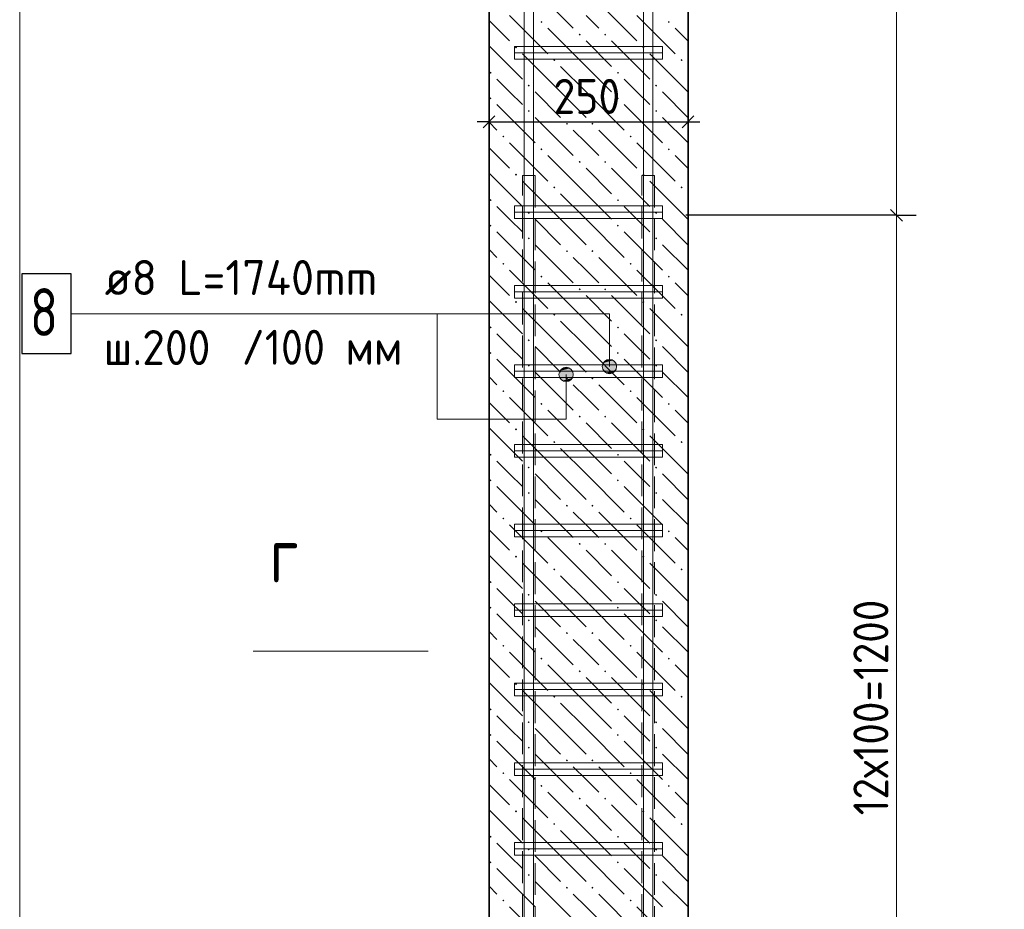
# Model space of a CAD drawing. Header units: millimetres. Extents: x 0 to 50400, y 0 to 35640.
# Tile 16 of 19: x 36780 to 44203, y 15944 to 22652. Entities that reach past the tile are written whole.
import ezdxf

# ---------------------------------------------------------------- set-up
doc = ezdxf.new("R2010")
doc.units = ezdxf.units.MM
doc.linetypes.add('______2', pattern=[324, 240, -84])
for name, color, linetype, lineweight in [('Standard', 7, 'Continuous', 25), ('Выпуски арматуры Г-обр.', 52, 'Continuous', 25), ('ЖБ Стена верхний уровень', 7, 'Continuous', 35), ('Позиционная метка линия выноска', 7, 'Continuous', 13), ('Позиционная метка номер позиции', 7, 'Continuous', 13), ('Размерная линия_ общее', 7, 'Continuous', 13), ('Сечения символ', 7, 'Continuous', 25)]:
    doc.layers.add(name, color=color, linetype=linetype, lineweight=lineweight)
doc.layers.add('Стена фоновая арматура Х1', color=7, linetype='______2', true_color=0xa0a0a0)
doc.layers.add('Стена Хомут', color=7, linetype='______2', true_color=0xa0a0a0)
doc.styles.add('ISOCPEUR', font='txt')

msp = doc.modelspace()

# ---------------------------------------------------------------- hatches: boundary and pattern name
at = {"layer": 'ЖБ Стена верхний уровень', "linetype": 'Continuous', "lineweight": 18, "transparency": 33554687}
for points in [[(40706.2, 22635), (40714, 22642.8), (40721.8, 22635), (40714, 22627.2)], [(41666.2, 22635), (41674, 22642.8), (41681.8, 22635), (41674, 22627.2)], [(40994.2, 22539), (41002, 22546.8), (41009.8, 22539), (41002, 22531.2)], [(41186.2, 22539), (41194, 22546.8), (41201.8, 22539), (41194, 22531.2)], [(40514.2, 22443), (40522, 22450.8), (40529.8, 22443), (40522, 22435.2)], [(41474.2, 22443), (41482, 22450.8), (41489.8, 22443), (41482, 22435.2)], [(40802.2, 22347), (40810, 22354.8), (40817.8, 22347), (40810, 22339.2)], [(41762.2, 22347), (41770, 22354.8), (41777.8, 22347), (41770, 22339.2)], [(40322.2, 22251), (40330, 22258.8), (40337.8, 22251), (40330, 22243.2)], [(41282.2, 22251), (41290, 22258.8), (41297.8, 22251), (41290, 22243.2)], [(40610.2, 22155), (40618, 22162.8), (40625.8, 22155), (40618, 22147.2)], [(41570.2, 22155), (41578, 22162.8), (41585.8, 22155), (41578, 22147.2)], [(40322.2, 22059), (40330, 22066.8), (40337.8, 22059), (40330, 22051.2)], [(41282.2, 22059), (41290, 22066.8), (41297.8, 22059), (41290, 22051.2)], [(40610.2, 21963), (40618, 21970.8), (40625.8, 21963), (40618, 21955.2)], [(41570.2, 21963), (41578, 21970.8), (41585.8, 21963), (41578, 21955.2)], [(40898.2, 21867), (40906, 21874.8), (40913.8, 21867), (40906, 21859.2)], [(41090.2, 21867), (41098, 21874.8), (41105.8, 21867), (41098, 21859.2)], [(40418.2, 21771), (40426, 21778.8), (40433.8, 21771), (40426, 21763.2)], [(41378.2, 21771), (41386, 21778.8), (41393.8, 21771), (41386, 21763.2)], [(40706.2, 21675), (40714, 21682.8), (40721.8, 21675), (40714, 21667.2)], [(41666.2, 21675), (41674, 21682.8), (41681.8, 21675), (41674, 21667.2)], [(40994.2, 21579), (41002, 21586.8), (41009.8, 21579), (41002, 21571.2)], [(41186.2, 21579), (41194, 21586.8), (41201.8, 21579), (41194, 21571.2)], [(40514.2, 21483), (40522, 21490.8), (40529.8, 21483), (40522, 21475.2)], [(41474.2, 21483), (41482, 21490.8), (41489.8, 21483), (41482, 21475.2)], [(40802.2, 21387), (40810, 21394.8), (40817.8, 21387), (40810, 21379.2)], [(41762.2, 21387), (41770, 21394.8), (41777.8, 21387), (41770, 21379.2)], [(40322.2, 21291), (40330, 21298.8), (40337.8, 21291), (40330, 21283.2)], [(41282.2, 21291), (41290, 21298.8), (41297.8, 21291), (41290, 21283.2)], [(40610.2, 21195), (40618, 21202.8), (40625.8, 21195), (40618, 21187.2)], [(41570.2, 21195), (41578, 21202.8), (41585.8, 21195), (41578, 21187.2)], [(40322.2, 21099), (40330, 21106.8), (40337.8, 21099), (40330, 21091.2)], [(41282.2, 21099), (41290, 21106.8), (41297.8, 21099), (41290, 21091.2)], [(40610.2, 21003), (40618, 21010.8), (40625.8, 21003), (40618, 20995.2)], [(41570.2, 21003), (41578, 21010.8), (41585.8, 21003), (41578, 20995.2)], [(40898.2, 20907), (40906, 20914.8), (40913.8, 20907), (40906, 20899.2)], [(41090.2, 20907), (41098, 20914.8), (41105.8, 20907), (41098, 20899.2)], [(40418.2, 20811), (40426, 20818.8), (40433.8, 20811), (40426, 20803.2)], [(41378.2, 20811), (41386, 20818.8), (41393.8, 20811), (41386, 20803.2)], [(40706.2, 20715), (40714, 20722.8), (40721.8, 20715), (40714, 20707.2)], [(41666.2, 20715), (41674, 20722.8), (41681.8, 20715), (41674, 20707.2)], [(40994.2, 20619), (41002, 20626.8), (41009.8, 20619), (41002, 20611.2)], [(41186.2, 20619), (41194, 20626.8), (41201.8, 20619), (41194, 20611.2)], [(40514.2, 20523), (40522, 20530.8), (40529.8, 20523), (40522, 20515.2)], [(41474.2, 20523), (41482, 20530.8), (41489.8, 20523), (41482, 20515.2)], [(40802.2, 20427), (40810, 20434.8), (40817.8, 20427), (40810, 20419.2)], [(41762.2, 20427), (41770, 20434.8), (41777.8, 20427), (41770, 20419.2)], [(40322.2, 20331), (40330, 20338.8), (40337.8, 20331), (40330, 20323.2)], [(41282.2, 20331), (41290, 20338.8), (41297.8, 20331), (41290, 20323.2)], [(40610.2, 20235), (40618, 20242.8), (40625.8, 20235), (40618, 20227.2)], [(41570.2, 20235), (41578, 20242.8), (41585.8, 20235), (41578, 20227.2)], [(40322.2, 20139), (40330, 20146.8), (40337.8, 20139), (40330, 20131.2)], [(41282.2, 20139), (41290, 20146.8), (41297.8, 20139), (41290, 20131.2)], [(40610.2, 20043), (40618, 20050.8), (40625.8, 20043), (40618, 20035.2)], [(41570.2, 20043), (41578, 20050.8), (41585.8, 20043), (41578, 20035.2)], [(40898.2, 19947), (40906, 19954.8), (40913.8, 19947), (40906, 19939.2)], [(41090.2, 19947), (41098, 19954.8), (41105.8, 19947), (41098, 19939.2)], [(40418.2, 19851), (40426, 19858.8), (40433.8, 19851), (40426, 19843.2)], [(41378.2, 19851), (41386, 19858.8), (41393.8, 19851), (41386, 19843.2)], [(40706.2, 19755), (40714, 19762.8), (40721.8, 19755), (40714, 19747.2)], [(41666.2, 19755), (41674, 19762.8), (41681.8, 19755), (41674, 19747.2)], [(40994.2, 19659), (41002, 19666.8), (41009.8, 19659), (41002, 19651.2)], [(41186.2, 19659), (41194, 19666.8), (41201.8, 19659), (41194, 19651.2)], [(40514.2, 19563), (40522, 19570.8), (40529.8, 19563), (40522, 19555.2)], [(41474.2, 19563), (41482, 19570.8), (41489.8, 19563), (41482, 19555.2)], [(40802.2, 19467), (40810, 19474.8), (40817.8, 19467), (40810, 19459.2)], [(41762.2, 19467), (41770, 19474.8), (41777.8, 19467), (41770, 19459.2)], [(40322.2, 19371), (40330, 19378.8), (40337.8, 19371), (40330, 19363.2)], [(41282.2, 19371), (41290, 19378.8), (41297.8, 19371), (41290, 19363.2)], [(40610.2, 19275), (40618, 19282.8), (40625.8, 19275), (40618, 19267.2)], [(41570.2, 19275), (41578, 19282.8), (41585.8, 19275), (41578, 19267.2)], [(40322.2, 19179), (40330, 19186.8), (40337.8, 19179), (40330, 19171.2)], [(41282.2, 19179), (41290, 19186.8), (41297.8, 19179), (41290, 19171.2)], [(40610.2, 19083), (40618, 19090.8), (40625.8, 19083), (40618, 19075.2)], [(41570.2, 19083), (41578, 19090.8), (41585.8, 19083), (41578, 19075.2)], [(40898.2, 18987), (40906, 18994.8), (40913.8, 18987), (40906, 18979.2)], [(41090.2, 18987), (41098, 18994.8), (41105.8, 18987), (41098, 18979.2)], [(40418.2, 18891), (40426, 18898.8), (40433.8, 18891), (40426, 18883.2)], [(41378.2, 18891), (41386, 18898.8), (41393.8, 18891), (41386, 18883.2)], [(40706.2, 18795), (40714, 18802.8), (40721.8, 18795), (40714, 18787.2)], [(41666.2, 18795), (41674, 18802.8), (41681.8, 18795), (41674, 18787.2)], [(40994.2, 18699), (41002, 18706.8), (41009.8, 18699), (41002, 18691.2)], [(41186.2, 18699), (41194, 18706.8), (41201.8, 18699), (41194, 18691.2)], [(40514.2, 18603), (40522, 18610.8), (40529.8, 18603), (40522, 18595.2)], [(41474.2, 18603), (41482, 18610.8), (41489.8, 18603), (41482, 18595.2)], [(40802.2, 18507), (40810, 18514.8), (40817.8, 18507), (40810, 18499.2)], [(41762.2, 18507), (41770, 18514.8), (41777.8, 18507), (41770, 18499.2)], [(40322.2, 18411), (40330, 18418.8), (40337.8, 18411), (40330, 18403.2)], [(41282.2, 18411), (41290, 18418.8), (41297.8, 18411), (41290, 18403.2)], [(40610.2, 18315), (40618, 18322.8), (40625.8, 18315), (40618, 18307.2)], [(41570.2, 18315), (41578, 18322.8), (41585.8, 18315), (41578, 18307.2)], [(40322.2, 18219), (40330, 18226.8), (40337.8, 18219), (40330, 18211.2)], [(41282.2, 18219), (41290, 18226.8), (41297.8, 18219), (41290, 18211.2)], [(40610.2, 18123), (40618, 18130.8), (40625.8, 18123), (40618, 18115.2)], [(41570.2, 18123), (41578, 18130.8), (41585.8, 18123), (41578, 18115.2)], [(40898.2, 18027), (40906, 18034.8), (40913.8, 18027), (40906, 18019.2)], [(41090.2, 18027), (41098, 18034.8), (41105.8, 18027), (41098, 18019.2)], [(40418.2, 17931), (40426, 17938.8), (40433.8, 17931), (40426, 17923.2)], [(41378.2, 17931), (41386, 17938.8), (41393.8, 17931), (41386, 17923.2)], [(40706.2, 17835), (40714, 17842.8), (40721.8, 17835), (40714, 17827.2)], [(41666.2, 17835), (41674, 17842.8), (41681.8, 17835), (41674, 17827.2)], [(40994.2, 17739), (41002, 17746.8), (41009.8, 17739), (41002, 17731.2)], [(41186.2, 17739), (41194, 17746.8), (41201.8, 17739), (41194, 17731.2)], [(40514.2, 17643), (40522, 17650.8), (40529.8, 17643), (40522, 17635.2)], [(41474.2, 17643), (41482, 17650.8), (41489.8, 17643), (41482, 17635.2)], [(40802.2, 17547), (40810, 17554.8), (40817.8, 17547), (40810, 17539.2)], [(41762.2, 17547), (41770, 17554.8), (41777.8, 17547), (41770, 17539.2)], [(40322.2, 17451), (40330, 17458.8), (40337.8, 17451), (40330, 17443.2)], [(41282.2, 17451), (41290, 17458.8), (41297.8, 17451), (41290, 17443.2)], [(40610.2, 17355), (40618, 17362.8), (40625.8, 17355), (40618, 17347.2)], [(41570.2, 17355), (41578, 17362.8), (41585.8, 17355), (41578, 17347.2)], [(40322.2, 17259), (40330, 17266.8), (40337.8, 17259), (40330, 17251.2)], [(41282.2, 17259), (41290, 17266.8), (41297.8, 17259), (41290, 17251.2)], [(40610.2, 17163), (40618, 17170.8), (40625.8, 17163), (40618, 17155.2)], [(41570.2, 17163), (41578, 17170.8), (41585.8, 17163), (41578, 17155.2)], [(40898.2, 17067), (40906, 17074.8), (40913.8, 17067), (40906, 17059.2)], [(41090.2, 17067), (41098, 17074.8), (41105.8, 17067), (41098, 17059.2)], [(40418.2, 16971), (40426, 16978.8), (40433.8, 16971), (40426, 16963.2)], [(41378.2, 16971), (41386, 16978.8), (41393.8, 16971), (41386, 16963.2)], [(40706.2, 16875), (40714, 16882.8), (40721.8, 16875), (40714, 16867.2)], [(41666.2, 16875), (41674, 16882.8), (41681.8, 16875), (41674, 16867.2)], [(40994.2, 16779), (41002, 16786.8), (41009.8, 16779), (41002, 16771.2)], [(41186.2, 16779), (41194, 16786.8), (41201.8, 16779), (41194, 16771.2)], [(40514.2, 16683), (40522, 16690.8), (40529.8, 16683), (40522, 16675.2)], [(41474.2, 16683), (41482, 16690.8), (41489.8, 16683), (41482, 16675.2)], [(40802.2, 16587), (40810, 16594.8), (40817.8, 16587), (40810, 16579.2)], [(41762.2, 16587), (41770, 16594.8), (41777.8, 16587), (41770, 16579.2)], [(40322.2, 16491), (40330, 16498.8), (40337.8, 16491), (40330, 16483.2)], [(41282.2, 16491), (41290, 16498.8), (41297.8, 16491), (41290, 16483.2)], [(40610.2, 16395), (40618, 16402.8), (40625.8, 16395), (40618, 16387.2)], [(41570.2, 16395), (41578, 16402.8), (41585.8, 16395), (41578, 16387.2)], [(40322.2, 16299), (40330, 16306.8), (40337.8, 16299), (40330, 16291.2)], [(41282.2, 16299), (41290, 16306.8), (41297.8, 16299), (41290, 16291.2)], [(40610.2, 16203), (40618, 16210.8), (40625.8, 16203), (40618, 16195.2)], [(41570.2, 16203), (41578, 16210.8), (41585.8, 16203), (41578, 16195.2)], [(40898.2, 16107), (40906, 16114.8), (40913.8, 16107), (40906, 16099.2)], [(41090.2, 16107), (41098, 16114.8), (41105.8, 16107), (41098, 16099.2)], [(40418.2, 16011), (40426, 16018.8), (40433.8, 16011), (40426, 16003.2)], [(41378.2, 16011), (41386, 16018.8), (41393.8, 16011), (41386, 16003.2)]]:
    msp.add_hatch(color=7, dxfattribs=at).paths.add_polyline_path(points, flags=16)
at = {"layer": 'Позиционная метка линия выноска', "linetype": 'Continuous', "lineweight": 13, "transparency": 33554687}
for points in [[(41273.2, 20063.8), (41180.3, 20063.8), (41172.7, 20036.8)], [(41273.2, 20063.8), (41172.7, 20036.8), (41280.7, 20036.8)], [(41253.7, 20083.2), (41199.7, 20083.2), (41180.3, 20063.8)], [(41253.7, 20083.2), (41180.3, 20063.8), (41273.2, 20063.8)], [(41199.7, 20083.2), (41253.7, 20083.2), (41226.7, 20090.8)], [(40846.1, 19976.8), (40954.1, 19976.8), (40946.5, 20003.8)], [(40846.1, 19976.8), (40946.5, 20003.8), (40853.7, 20003.8)], [(40853.7, 19949.8), (40954.1, 19976.8), (40846.1, 19976.8)], [(40853.7, 20003.8), (40946.5, 20003.8), (40927.1, 20023.2)], [(40853.7, 20003.8), (40927.1, 20023.2), (40873.1, 20023.2)], [(40853.7, 19949.8), (40946.5, 19949.8), (40954.1, 19976.8)], [(40873.1, 20023.2), (40927.1, 20023.2), (40900.1, 20030.8)], [(41280.7, 20036.8), (41172.7, 20036.8), (41180.3, 20009.8)], [(41280.7, 20036.8), (41180.3, 20009.8), (41273.2, 20009.8)], [(41273.2, 20009.8), (41180.3, 20009.8), (41199.7, 19990.4)], [(41273.2, 20009.8), (41199.7, 19990.4), (41253.7, 19990.4)], [(41253.7, 19990.4), (41199.7, 19990.4), (41226.7, 19982.8)], [(40873.1, 19930.4), (40946.5, 19949.8), (40853.7, 19949.8)], [(40873.1, 19930.4), (40927.1, 19930.4), (40946.5, 19949.8)], [(40927.1, 19930.4), (40873.1, 19930.4), (40900.1, 19922.8)]]:
    msp.add_hatch(color=7, dxfattribs=at).paths.add_polyline_path(points)

# ---------------------------------------------------------------- linework, layer by layer
at = {"layer": 'Standard', "color": 7, "linetype": 'Continuous', "lineweight": -3, "transparency": 33554687}
for p, q in [((40318.6, 21881.1), (40318.6, 22031.1)), ((41818.6, 21881.1), (41818.6, 22031.1)), ((40318.6, 21881.1), (40228.6, 21881.1)), ((40318.6, 21881.1), (40318.6, 21731.1)), ((40318.6, 21881.1), (41818.6, 21881.1)), ((41818.6, 21881.1), (41818.6, 21731.1)), ((41818.6, 21881.1), (41908.6, 21881.1))]:
    msp.add_line(p, q, dxfattribs=at)
at = {"layer": 'Standard', "color": 7, "linetype": 'Continuous', "lineweight": 25, "transparency": 33554687}
for p, q in [((40273.6, 21836.1), (40363.6, 21926.1)), ((41773.6, 21836.1), (41863.6, 21926.1))]:
    msp.add_line(p, q, dxfattribs=at)
at = {"layer": 'Standard', "color": 254, "linetype": 'Continuous', "lineweight": 13, "true_color": 0xc4c4ff, "transparency": 33554687}
msp.add_lwpolyline([(36780.4, 9827.7), (47808.4, 9827.7), (47808.4, 33863.7), (36780.4, 33863.7), (36780.4, 9827.7)], dxfattribs=at)
at = {"layer": 'Выпуски арматуры Г-обр.', "color": 251, "linetype": '______2', "lineweight": 13, "true_color": 0x656565, "transparency": 33554687}
for points in [[(40666.6, 21476.8), (40666.6, 11936.8), (40672.9, 11891.7), (40687.9, 11846), (40711.4, 11804.1), (40739.8, 11770), (40773.9, 11741.6), (40815.7, 11718.1), (40861.4, 11703.1), (40906.5, 11696.8), (43023.4, 11696.8), (43023.4, 11600.8), (40899.9, 11600.8), (40839.6, 11609.2), (40776.9, 11629.9), (40719.2, 11662.2), (40671.7, 11701.9), (40632, 11749.4), (40599.6, 11807.1), (40579, 11869.9), (40570.6, 11930.1), (40570.6, 21476.8), (40666.6, 21476.8)], [(40666.6, 21476.8), (40666.6, 11936.8), (40672.9, 11891.7), (40687.9, 11846), (40711.4, 11804.1), (40739.8, 11770), (40773.9, 11741.6), (40815.7, 11718.1), (40861.4, 11703.1), (40906.5, 11696.8), (43023.4, 11696.8), (43023.4, 11600.8), (40899.9, 11600.8), (40839.6, 11609.2), (40776.9, 11629.9), (40719.2, 11662.2), (40671.7, 11701.9), (40632, 11749.4), (40599.6, 11807.1), (40579, 11869.9), (40570.6, 11930.1), (40570.6, 21476.8), (40666.6, 21476.8)], [(41566.6, 21476.8), (41566.6, 11936.8), (41572.8, 11891.7), (41587.9, 11846), (41611.4, 11804.1), (41639.8, 11770), (41673.9, 11741.6), (41715.8, 11718.1), (41761.4, 11703.1), (41806.5, 11696.8), (43930.6, 11696.8), (43930.6, 11600.8), (41799.9, 11600.8), (41739.6, 11609.2), (41676.9, 11629.9), (41619.2, 11662.2), (41571.7, 11701.9), (41532, 11749.4), (41499.6, 11807.1), (41479, 11869.9), (41470.6, 11930.1), (41470.6, 21476.8), (41566.6, 21476.8)], [(41566.6, 21476.8), (41566.6, 11936.8), (41572.8, 11891.7), (41587.9, 11846), (41611.4, 11804.1), (41639.8, 11770), (41673.9, 11741.6), (41715.8, 11718.1), (41761.4, 11703.1), (41806.5, 11696.8), (43930.6, 11696.8), (43930.6, 11600.8), (41799.9, 11600.8), (41739.6, 11609.2), (41676.9, 11629.9), (41619.2, 11662.2), (41571.7, 11701.9), (41532, 11749.4), (41499.6, 11807.1), (41479, 11869.9), (41470.6, 11930.1), (41470.6, 21476.8), (41566.6, 21476.8)]]:
    msp.add_lwpolyline(points, dxfattribs=at)
at = {"layer": 'ЖБ Стена верхний уровень', "color": 7, "linetype": 'Continuous', "lineweight": 35, "transparency": 33554687}
for p, q in [((40318.6, 29936.8), (40318.6, 13496.8)), ((41818.6, 13496.8), (41818.6, 29936.8))]:
    msp.add_line(p, q, dxfattribs=at)
at = {"layer": 'ЖБ Стена верхний уровень', "color": 9, "linetype": 'Continuous', "lineweight": 18, "true_color": 0xc7c7c7, "transparency": 33554687}
for p, q in [((40666, 22875), (40954, 22587)), ((41146, 22779), (41434, 22491)), ((40318.6, 22646.5), (40474, 22491)), ((40474, 22683), (40762, 22395)), ((41146, 22587), (41050, 22683)), ((41434, 22683), (41722, 22395)), ((41050, 22299), (40762, 22587)), ((41818.6, 22490.5), (41722, 22587)), ((41050, 22491), (41242, 22299)), ((41242, 22491), (41530, 22203)), ((40318.6, 22454.5), (40570, 22203)), ((40858, 22107), (40570, 22395)), ((41818, 22107), (41530, 22395)), ((40858, 22299), (41050, 22107)), ((41050, 22299), (41242, 22107)), ((41818, 22299), (41818.6, 22298.5)), ((40474, 22107), (40378, 22203)), ((41434, 22107), (41338, 22203)), ((40570, 22011), (40474, 22107)), ((40666, 22107), (40858, 21915)), ((40858, 22107), (41050, 21915)), ((41050, 22107), (41338, 21819)), ((41530, 22011), (41434, 22107)), ((41626, 22107), (41818, 21915)), ((41818, 22107), (41818.6, 22106.5)), ((40378, 22011), (40666, 21723)), ((41338, 22011), (41626, 21723)), ((40666, 21915), (40954, 21627)), ((41626, 21915), (41818.6, 21722.5)), ((40318.6, 21878.5), (40378, 21819)), ((41050, 21723), (40954, 21819)), ((41146, 21819), (41434, 21531)), ((40318.6, 21686.5), (40474, 21531)), ((40474, 21723), (40762, 21435)), ((41146, 21627), (41050, 21723)), ((41434, 21723), (41722, 21435)), ((41050, 21339), (40762, 21627)), ((41818.6, 21530.5), (41722, 21627)), ((41050, 21531), (41242, 21339)), ((41242, 21531), (41530, 21243)), ((40318.6, 21494.5), (40570, 21243)), ((40858, 21147), (40570, 21435)), ((41818, 21147), (41530, 21435)), ((40858, 21339), (41050, 21147)), ((41050, 21339), (41242, 21147)), ((41818, 21339), (41818.6, 21338.5)), ((40474, 21147), (40378, 21243)), ((41434, 21147), (41338, 21243)), ((40570, 21051), (40474, 21147)), ((40666, 21147), (40858, 20955)), ((40858, 21147), (41050, 20955)), ((41050, 21147), (41338, 20859)), ((41530, 21051), (41434, 21147)), ((41626, 21147), (41818, 20955)), ((41818, 21147), (41818.6, 21146.5)), ((40378, 21051), (40666, 20763)), ((41338, 21051), (41626, 20763)), ((40666, 20955), (40954, 20667)), ((41626, 20955), (41818.6, 20762.5)), ((40318.6, 20918.5), (40378, 20859)), ((41050, 20763), (40954, 20859)), ((41146, 20859), (41434, 20571)), ((40318.6, 20726.5), (40474, 20571)), ((40474, 20763), (40762, 20475)), ((41146, 20667), (41050, 20763)), ((41434, 20763), (41722, 20475)), ((41050, 20379), (40762, 20667)), ((41818.6, 20570.5), (41722, 20667)), ((41050, 20571), (41242, 20379)), ((41242, 20571), (41530, 20283)), ((40318.6, 20534.5), (40570, 20283)), ((40858, 20187), (40570, 20475)), ((41818, 20187), (41530, 20475)), ((40858, 20379), (41050, 20187)), ((41050, 20379), (41242, 20187)), ((41818, 20379), (41818.6, 20378.5)), ((40474, 20187), (40378, 20283)), ((41434, 20187), (41338, 20283)), ((40570, 20091), (40474, 20187)), ((40666, 20187), (40858, 19995)), ((40858, 20187), (41050, 19995)), ((41050, 20187), (41338, 19899)), ((41530, 20091), (41434, 20187)), ((41626, 20187), (41818, 19995)), ((41818, 20187), (41818.6, 20186.5)), ((40378, 20091), (40666, 19803)), ((41338, 20091), (41626, 19803)), ((40666, 19995), (40954, 19707)), ((41626, 19995), (41818.6, 19802.5)), ((40318.6, 19958.5), (40378, 19899)), ((41050, 19803), (40954, 19899)), ((41146, 19899), (41434, 19611)), ((40318.6, 19766.5), (40474, 19611)), ((40474, 19803), (40762, 19515)), ((41146, 19707), (41050, 19803)), ((41434, 19803), (41722, 19515)), ((41050, 19419), (40762, 19707)), ((41818.6, 19610.5), (41722, 19707)), ((41050, 19611), (41242, 19419)), ((41242, 19611), (41530, 19323)), ((40318.6, 19574.5), (40570, 19323)), ((40858, 19227), (40570, 19515)), ((41818, 19227), (41530, 19515)), ((40858, 19419), (41050, 19227)), ((41050, 19419), (41242, 19227)), ((41818, 19419), (41818.6, 19418.5)), ((40474, 19227), (40378, 19323)), ((41434, 19227), (41338, 19323)), ((40570, 19131), (40474, 19227)), ((40666, 19227), (40858, 19035)), ((40858, 19227), (41050, 19035)), ((41050, 19227), (41338, 18939)), ((41530, 19131), (41434, 19227)), ((41626, 19227), (41818, 19035)), ((41818, 19227), (41818.6, 19226.5)), ((40378, 19131), (40666, 18843)), ((41338, 19131), (41626, 18843)), ((40666, 19035), (40954, 18747)), ((41626, 19035), (41818.6, 18842.5)), ((40318.6, 18998.5), (40378, 18939)), ((41050, 18843), (40954, 18939)), ((41146, 18939), (41434, 18651)), ((40318.6, 18806.5), (40474, 18651)), ((40474, 18843), (40762, 18555)), ((41146, 18747), (41050, 18843)), ((41434, 18843), (41722, 18555)), ((41050, 18459), (40762, 18747)), ((41818.6, 18650.5), (41722, 18747)), ((41050, 18651), (41242, 18459)), ((41242, 18651), (41530, 18363)), ((40318.6, 18614.5), (40570, 18363)), ((40858, 18267), (40570, 18555)), ((41818, 18267), (41530, 18555)), ((40858, 18459), (41050, 18267)), ((41050, 18459), (41242, 18267)), ((41818, 18459), (41818.6, 18458.5)), ((40474, 18267), (40378, 18363)), ((41434, 18267), (41338, 18363)), ((40570, 18171), (40474, 18267)), ((40666, 18267), (40858, 18075)), ((40858, 18267), (41050, 18075)), ((41050, 18267), (41338, 17979)), ((41530, 18171), (41434, 18267)), ((41626, 18267), (41818, 18075)), ((41818, 18267), (41818.6, 18266.5)), ((40378, 18171), (40666, 17883)), ((41338, 18171), (41626, 17883)), ((40318.6, 18038.5), (40378, 17979)), ((40666, 18075), (40954, 17787)), ((41626, 18075), (41818.6, 17882.5)), ((41050, 17883), (40954, 17979)), ((41146, 17979), (41434, 17691)), ((40318.6, 17846.5), (40474, 17691)), ((40474, 17883), (40762, 17595)), ((41146, 17787), (41050, 17883)), ((41434, 17883), (41722, 17595)), ((41050, 17499), (40762, 17787)), ((41818.6, 17690.5), (41722, 17787)), ((41050, 17691), (41242, 17499)), ((41242, 17691), (41530, 17403)), ((40318.6, 17654.5), (40570, 17403)), ((40858, 17307), (40570, 17595)), ((41818, 17307), (41530, 17595)), ((40858, 17499), (41050, 17307)), ((41050, 17499), (41242, 17307)), ((41818, 17499), (41818.6, 17498.5)), ((40474, 17307), (40378, 17403)), ((41434, 17307), (41338, 17403)), ((40570, 17211), (40474, 17307)), ((40666, 17307), (40858, 17115)), ((40858, 17307), (41050, 17115)), ((41050, 17307), (41338, 17019)), ((41530, 17211), (41434, 17307)), ((41626, 17307), (41818, 17115)), ((41818, 17307), (41818.6, 17306.5)), ((40378, 17211), (40666, 16923)), ((41338, 17211), (41626, 16923)), ((40318.6, 17078.5), (40378, 17019)), ((40666, 17115), (40954, 16827)), ((41626, 17115), (41818.6, 16922.5)), ((41050, 16923), (40954, 17019)), ((41146, 17019), (41434, 16731)), ((40318.6, 16886.5), (40474, 16731)), ((40474, 16923), (40762, 16635)), ((41146, 16827), (41050, 16923)), ((41434, 16923), (41722, 16635)), ((41050, 16539), (40762, 16827)), ((41818.6, 16730.5), (41722, 16827)), ((41050, 16731), (41242, 16539)), ((41242, 16731), (41530, 16443)), ((40318.6, 16694.5), (40570, 16443)), ((40858, 16347), (40570, 16635)), ((41818, 16347), (41530, 16635)), ((40858, 16539), (41050, 16347)), ((41050, 16539), (41242, 16347)), ((41818, 16539), (41818.6, 16538.5)), ((40474, 16347), (40378, 16443)), ((41434, 16347), (41338, 16443)), ((40570, 16251), (40474, 16347)), ((40666, 16347), (40858, 16155)), ((40858, 16347), (41050, 16155)), ((41050, 16347), (41338, 16059)), ((41530, 16251), (41434, 16347)), ((41626, 16347), (41818, 16155)), ((41818, 16347), (41818.6, 16346.5)), ((40378, 16251), (40666, 15963)), ((41338, 16251), (41626, 15963)), ((40318.6, 16118.5), (40378, 16059)), ((40666, 16155), (40954, 15867)), ((41626, 16155), (41818.6, 15962.5)), ((41050, 15963), (40954, 16059)), ((41146, 16059), (41434, 15771)), ((40474, 15963), (40762, 15675)), ((41146, 15867), (41050, 15963)), ((41434, 15963), (41722, 15675))]:
    msp.add_line(p, q, dxfattribs=at)
at = {"layer": 'Позиционная метка линия выноска', "color": 7, "linetype": 'Continuous', "lineweight": 13, "transparency": 33554687}
for p, q in [((41226.7, 20090.8), (41226.7, 20090.8)), ((40846.1, 19976.8), (40846.1, 19976.8)), ((40900.1, 20030.8), (40900.1, 20030.8)), ((40954.1, 19976.8), (40954.1, 19976.8)), ((41172.7, 20036.8), (41172.7, 20036.8)), ((41226.7, 19982.8), (41226.7, 19982.8)), ((41280.7, 20036.8), (41280.7, 20036.8)), ((40900.1, 19922.8), (40900.1, 19922.8)), ((38539.4, 17890.2), (39859.4, 17890.2))]:
    msp.add_line(p, q, dxfattribs=at)
for points in [[(37169.7, 20434.9), (41226.7, 20434.9), (41226.7, 20036.8)], [(39927.2, 20434.9), (39927.2, 19638.7), (40900.1, 19638.7), (40900.1, 19976.8)]]:
    msp.add_lwpolyline(points, dxfattribs=at)
for centre in [(41226.7, 20036.8), (40900.1, 19976.8)]:
    msp.add_circle(centre, 54, dxfattribs=at)
at = {"layer": 'Размерная линия_ общее', "color": 7, "linetype": 'Continuous', "lineweight": 13, "transparency": 33554687}
msp.add_line((43389.4, 21176.8), (43389.4, 25976.8), dxfattribs=at)
at = {"layer": 'Размерная линия_ общее', "color": 7, "linetype": 'Continuous', "lineweight": -3, "transparency": 33554687}
for q in [(43239.4, 21176.8), (43539.4, 21176.8)]:
    msp.add_line((43389.4, 21176.8), q, dxfattribs=at)
at = {"layer": 'Размерная линия_ общее', "color": 7, "linetype": 'Continuous', "lineweight": 25, "transparency": 33554687}
msp.add_line((43434.4, 21131.8), (43344.4, 21221.8), dxfattribs=at)
at = {"layer": 'Размерная линия_ общее', "color": 7, "linetype": 'Continuous', "lineweight": -3, "transparency": 33554687}
msp.add_lwpolyline([(43389.4, 21176.8), (43369, 21176.8), (43369, 21176.8), (43369, 21176.8), (43369, 21176.8), (41803, 21176.8)], dxfattribs=at)
at = {"layer": 'Размерная линия_ общее', "color": 7, "linetype": 'Continuous', "lineweight": 13, "transparency": 33554687}
msp.add_lwpolyline([(43389.4, 13976.8), (43389.4, 14477.3), (43389.4, 14477.3), (43389.4, 21176.8)], dxfattribs=at)
at = {"layer": 'Стена фоновая арматура Х1', "color": 7, "linetype": 'Continuous', "lineweight": 18, "transparency": 33554687}
for points in [[(40582.6, 13496.8), (40582.6, 30956.8), (40654.6, 30956.8), (40654.6, 13496.8), (40582.6, 13496.8)], [(40582.6, 13496.8), (40582.6, 30956.8), (40654.6, 30956.8), (40654.6, 13496.8), (40582.6, 13496.8)], [(41482.6, 13496.8), (41482.6, 30956.8), (41554.6, 30956.8), (41554.6, 13496.8), (41482.6, 13496.8)], [(41482.6, 13496.8), (41482.6, 30956.8), (41554.6, 30956.8), (41554.6, 13496.8), (41482.6, 13496.8)]]:
    msp.add_lwpolyline(points, dxfattribs=at)
at = {"layer": 'Стена Хомут', "color": 36, "linetype": 'Continuous', "lineweight": 13, "true_color": 0x6e3c1e, "transparency": 33554687}
for points in [[(41626.6, 22400.8), (40510.6, 22400.8), (40510.6, 22448.8), (41626.6, 22448.8), (41626.6, 22400.8)], [(41626.6, 22352.8), (40510.6, 22352.8), (40510.6, 22400.8), (41626.6, 22400.8), (41626.6, 22352.8)], [(41626.6, 21200.8), (40510.6, 21200.8), (40510.6, 21248.8), (41626.6, 21248.8), (41626.6, 21200.8)], [(41626.6, 21152.8), (40510.6, 21152.8), (40510.6, 21200.8), (41626.6, 21200.8), (41626.6, 21152.8)], [(41626.6, 20600.8), (40510.6, 20600.8), (40510.6, 20648.8), (41626.6, 20648.8), (41626.6, 20600.8)], [(41626.6, 20552.8), (40510.6, 20552.8), (40510.6, 20600.8), (41626.6, 20600.8), (41626.6, 20552.8)], [(41626.6, 20000.8), (40510.6, 20000.8), (40510.6, 20048.8), (41626.6, 20048.8), (41626.6, 20000.8)], [(41626.6, 19952.8), (40510.6, 19952.8), (40510.6, 20000.8), (41626.6, 20000.8), (41626.6, 19952.8)], [(41626.6, 19400.8), (40510.6, 19400.8), (40510.6, 19448.8), (41626.6, 19448.8), (41626.6, 19400.8)], [(41626.6, 19352.8), (40510.6, 19352.8), (40510.6, 19400.8), (41626.6, 19400.8), (41626.6, 19352.8)], [(41626.6, 18800.8), (40510.6, 18800.8), (40510.6, 18848.8), (41626.6, 18848.8), (41626.6, 18800.8)], [(41626.6, 18752.8), (40510.6, 18752.8), (40510.6, 18800.8), (41626.6, 18800.8), (41626.6, 18752.8)], [(41626.6, 18200.8), (40510.6, 18200.8), (40510.6, 18248.8), (41626.6, 18248.8), (41626.6, 18200.8)], [(41626.6, 18152.8), (40510.6, 18152.8), (40510.6, 18200.8), (41626.6, 18200.8), (41626.6, 18152.8)], [(41626.6, 17600.8), (40510.6, 17600.8), (40510.6, 17648.8), (41626.6, 17648.8), (41626.6, 17600.8)], [(41626.6, 17552.8), (40510.6, 17552.8), (40510.6, 17600.8), (41626.6, 17600.8), (41626.6, 17552.8)], [(41626.6, 17000.8), (40510.6, 17000.8), (40510.6, 17048.8), (41626.6, 17048.8), (41626.6, 17000.8)], [(41626.6, 16952.8), (40510.6, 16952.8), (40510.6, 17000.8), (41626.6, 17000.8), (41626.6, 16952.8)], [(41626.6, 16400.8), (40510.6, 16400.8), (40510.6, 16448.8), (41626.6, 16448.8), (41626.6, 16400.8)], [(41626.6, 16352.8), (40510.6, 16352.8), (40510.6, 16400.8), (41626.6, 16400.8), (41626.6, 16352.8)]]:
    msp.add_lwpolyline(points, dxfattribs=at)
at = {"layer": 'Стена Хомут', "color": 7, "linetype": 'Continuous', "lineweight": 25, "transparency": 33554687}
msp.add_lwpolyline([(36797.7, 20134.9), (37169.7, 20134.9), (37169.7, 20734.9), (36797.7, 20734.9), (36797.7, 20134.9)], dxfattribs=at)

# ---------------------------------------------------------------- texts
at = {"layer": 'Standard', "color": 7, "linetype": 'Continuous', "lineweight": 25, "transparency": 33554687, "insert": (40804.6, 21941.1), "char_height": 264, "width": 674.377, "attachment_point": 7, "style": 'ISOCPEUR'}
msp.add_mtext('\\W0.91;250', dxfattribs=at)
at = {"layer": 'Позиционная метка номер позиции', "color": 7, "linetype": 'Continuous', "lineweight": 25, "transparency": 33554687, "insert": (38453.1, 20049.8), "char_height": 264, "width": 1388.404, "attachment_point": 7, "style": 'ISOCPEUR'}
msp.add_mtext('\\W0.92;/100 мм', dxfattribs=at)
at = {"layer": 'Размерная линия_ общее', "color": 7, "linetype": 'Continuous', "lineweight": 25, "transparency": 33554687, "insert": (43329.4, 16652.8), "char_height": 264, "width": 1991.786, "attachment_point": 7, "rotation": 90, "style": 'ISOCPEUR'}
msp.add_mtext('\\W0.90;12х100=1200', dxfattribs=at)
at = {"layer": 'Сечения символ', "color": 7, "linetype": 'Continuous', "lineweight": 35, "transparency": 33554687, "insert": (38666.5, 18410.2), "char_height": 420, "width": 456.96, "attachment_point": 7, "style": 'ISOCPEUR'}
msp.add_mtext('\\W0.78;г', dxfattribs=at)
at = {"layer": 'Стена Хомут', "color": 7, "linetype": 'Continuous', "lineweight": 13, "transparency": 33554687, "attachment_point": 7, "style": 'ISOCPEUR'}
for s, insert, char_height, width in [('\\W0.96;ø8 L=1740mm ', (37421.1, 20575.7), 264, 2422.072), ('\\W0.78;8', (36857.7, 20266.9), 360, 391.688), ('\\W0.95;ш.200 ', (37412.7, 20047.7), 264, 1154.563)]:
    msp.add_mtext(s, dxfattribs=dict(at, insert=insert, char_height=char_height, width=width))

doc.saveas('drawing.dxf')
